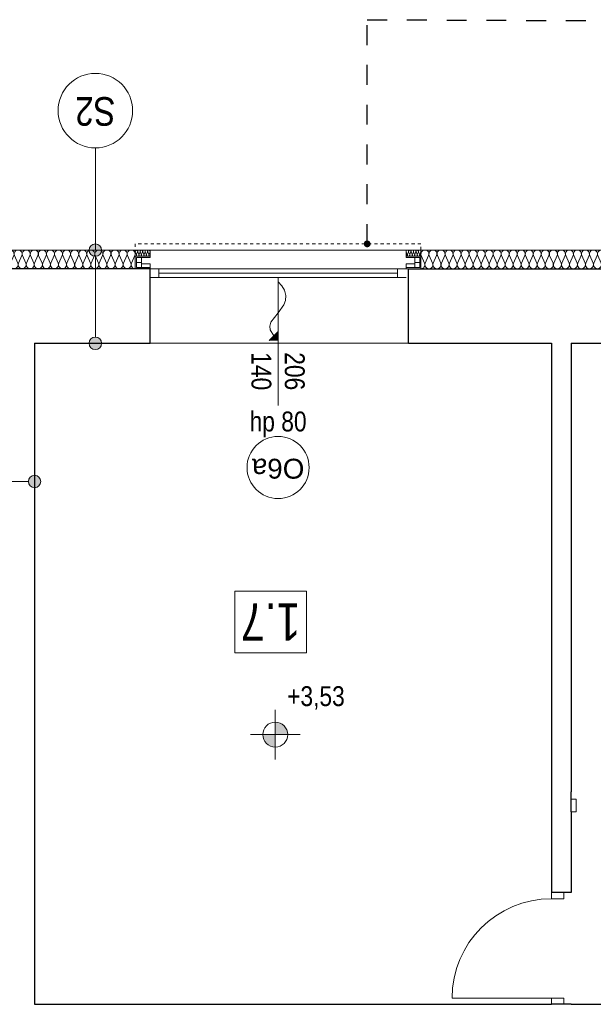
# Model space of a CAD drawing. Extents: x -543332 to -314699, y -9028 to 155584.
# Tile 187 of 256: x -488468 to -483851, y 87332 to 95256. Entities that reach past the tile are written whole.
import ezdxf

# ---------------------------------------------------------------- set-up
doc = ezdxf.new("R2010")
doc.units = 0
doc.header["$MEASUREMENT"] = 0
doc.linetypes.add('Hidden Line', pattern=[50, 25, -25])
doc.linetypes.add('Przerywana', pattern=[320, 160, -160])
doc.layers.get('0').update_dxf_attribs({"color": 8})
for name, color, linetype in [('A-Okna', 8, 'Continuous'), ('Arch ocieplenie', 8, 'Continuous'), ('Arch opisy', 8, 'Continuous'), ('INWENT RZĘDNE', 8, 'Continuous')]:
    doc.layers.add(name, color=color, linetype=linetype)
for name, color, linetype, lineweight in [('A-Okna_Nr_Pióra__9', 8, 'Continuous', 9), ('Arch ocieplenie_Nr_Pióra__44', 8, 'Continuous', 9), ('Arch opisy okien_Nr_Pióra__9', 8, 'Continuous', 9), ('Arch opisy_Nr_Pióra__1', 8, 'Continuous', 25), ('Arch opisy_Nr_Pióra__21', 8, 'Continuous', 9), ('Arch opisy_Nr_Pióra__9', 8, 'Continuous', 9), ('Arch wykończenie_Nr_Pióra__3', 8, 'Continuous', 18), ('Arch wyposarzenie_Nr_Pióra__10', 8, 'Continuous', 18), ('INWENT OPISY_Nr_Pióra__21', 8, 'Continuous', 9), ('INWENT RZĘDNE_Nr_Pióra__21', 8, 'Continuous', 9), ('INWENT. DRZWI_Nr_Pióra__5', 8, 'Continuous', 13), ('INWENT. OKNA_Nr_Pióra__21', 8, 'Continuous', 9), ('INWENT. OKNA_Nr_Pióra__5', 8, 'Continuous', 13), ('INWENT.ŚCIANY_Nr_Pióra__1', 8, 'Continuous', 25), ('INWENT.ŚCIANY_Nr_Pióra__21', 8, 'Continuous', 9)]:
    doc.layers.add(name, color=color, linetype=linetype, lineweight=lineweight)
doc.styles.add('GENERATED_STYLE_10', font='arial.ttf')
doc.styles.add('GENERATED_STYLE_3', font='ARIALN.TTF')
doc.styles.add('GENERATED_STYLE_4', font='ARIALN.TTF')
doc.styles.add('GENERATED_STYLE_7', font='ARIALN.TTF')
doc.dimstyles.new('GENERATED_STYLE__11', dxfattribs={"dimtxt": 0.18, "dimasz": 109.44, "dimexe": 0.18, "dimexo": 0.0625, "dimgap": 0.09, "dimtad": 0, "dimtih": 1, "dimtoh": 1, "dimdec": 4, "dimzin": 0, "dimdsep": 46, "dimcen": 0.09, "dimadec": 0, "dimazin": 0, "dimtfac": 1, "dimtdec": 4, "dimtmove": 0, "dimatfit": 3, "dimldrblk": 'ARROWHEAD_11', "dimfxl": 1, "dimtolj": 1, "dimtzin": 0, "dimarcsym": 0})

# ---------------------------------------------------------------- blocks, each defined once
blk = doc.blocks.new('Izolacja cieplna 14_223', base_point=(-485238.3, 79937.6))
at = {"layer": 'Arch ocieplenie_Nr_Pióra__44', "linetype": 'Continuous'}
for p, q in [((-485235.6, 80042.9), (-485208.7, 79982.3)), ((-485203.3, 79982.3), (-485176.5, 80042.9)), ((-485171, 80042.9), (-485144.2, 79982.3)), ((-485138.7, 79982.3), (-485111.9, 80042.9)), ((-485106.4, 80042.9), (-485079.6, 79982.3)), ((-485074.2, 79982.3), (-485047.3, 80042.9)), ((-485041.9, 80042.9), (-485015, 79982.3)), ((-485009.6, 79982.3), (-484982.7, 80042.9)), ((-484977.3, 80042.9), (-484950.4, 79982.3)), ((-484945, 79982.3), (-484918.1, 80042.9)), ((-484912.7, 80042.9), (-484885.8, 79982.3)), ((-484880.4, 79982.3), (-484853.5, 80042.9)), ((-484848.1, 80042.9), (-484821.2, 79982.3)), ((-484815.8, 79982.3), (-484789, 80042.9)), ((-484783.5, 80042.9), (-484756.7, 79982.3)), ((-484751.2, 79982.3), (-484724.4, 80042.9)), ((-484718.9, 80042.9), (-484692.1, 79982.3)), ((-484686.7, 79982.3), (-484659.8, 80042.9)), ((-484654.4, 80042.9), (-484627.5, 79982.3)), ((-484622.1, 79982.3), (-484595.2, 80042.9)), ((-484589.8, 80042.9), (-484562.9, 79982.3)), ((-484557.5, 79982.3), (-484530.6, 80042.9)), ((-484525.2, 80042.9), (-484498.3, 79982.3)), ((-484492.9, 79982.3), (-484466, 80042.9)), ((-484460.6, 80042.9), (-484433.7, 79982.3)), ((-484428.3, 79982.3), (-484401.5, 80042.9)), ((-484396, 80042.9), (-484369.2, 79982.3)), ((-484363.7, 79982.3), (-484336.9, 80042.9)), ((-484331.4, 80042.9), (-484304.6, 79982.3)), ((-484299.2, 79982.3), (-484272.3, 80042.9)), ((-484266.9, 80042.9), (-484240, 79982.3)), ((-484234.6, 79982.3), (-484207.7, 80042.9)), ((-484202.3, 80042.9), (-484175.4, 79982.3)), ((-484170, 79982.3), (-484143.1, 80042.9)), ((-484137.7, 80042.9), (-484110.8, 79982.3)), ((-484105.4, 79982.3), (-484078.5, 80042.9)), ((-484073.1, 80042.9), (-484046.2, 79982.3)), ((-484040.8, 79982.3), (-484014, 80042.9)), ((-484008.5, 80042.9), (-483981.7, 79982.3)), ((-483976.2, 79982.3), (-483949.4, 80042.9)), ((-483943.9, 80042.9), (-483917.1, 79982.3)), ((-483911.7, 79982.3), (-483884.8, 80042.9)), ((-483879.4, 80042.9), (-483852.5, 79982.3)), ((-483847.1, 79982.3), (-483820.2, 80042.9)), ((-483814.8, 80042.9), (-483787.9, 79982.3)), ((-483782.5, 79982.3), (-483755.6, 80042.9)), ((-483750.2, 80042.9), (-483723.3, 79982.3)), ((-483717.9, 79982.3), (-483691, 80042.9))]:
    blk.add_line(p, q, dxfattribs=at)
for centre, start_param, end_param in [((-485206, 80055.7), 5.870392, 9.837571), ((-485141.5, 80055.7), 5.870392, 9.837571), ((-485076.9, 80055.7), 5.870392, 9.837571), ((-485012.3, 80055.7), 5.870392, 9.837571), ((-484947.7, 80055.7), 5.870392, 9.837571), ((-484883.1, 80055.7), 5.870392, 9.837571), ((-484818.5, 80055.7), 5.870392, 9.837571), ((-484754, 80055.7), 5.870392, 9.837571), ((-484689.4, 80055.7), 5.870392, 9.837571), ((-484624.8, 80055.7), 5.870392, 9.837571), ((-484560.2, 80055.7), 5.870392, 9.837571), ((-484495.6, 80055.7), 5.870392, 9.837571), ((-484431, 80055.7), 5.870392, 9.837571), ((-484366.5, 80055.7), 5.870392, 9.837571), ((-484301.9, 80055.7), 5.870392, 9.837571), ((-484237.3, 80055.7), 5.870392, 9.837571), ((-484172.7, 80055.7), 5.870392, 9.837571), ((-484108.1, 80055.7), 5.870392, 9.837571), ((-484043.5, 80055.7), 5.870392, 9.837571), ((-483979, 80055.7), 5.870392, 9.837571), ((-483914.4, 80055.7), 5.870392, 9.837571), ((-483849.8, 80055.7), 5.870392, 9.837571), ((-483785.2, 80055.7), 5.870392, 9.837571), ((-483720.6, 80055.7), 5.870392, 9.837571), ((-485238.3, 79969.5), 4.712389, 6.695979), ((-485173.7, 79969.5), 2.7288, 6.695979), ((-485109.2, 79969.5), 2.7288, 6.695979), ((-485044.6, 79969.5), 2.7288, 6.695979), ((-484980, 79969.5), 2.7288, 6.695979), ((-484915.4, 79969.5), 2.7288, 6.695979), ((-484850.8, 79969.5), 2.7288, 6.695979), ((-484786.2, 79969.5), 2.7288, 6.695979), ((-484721.7, 79969.5), 2.7288, 6.695979), ((-484657.1, 79969.5), 2.7288, 6.695979), ((-484592.5, 79969.5), 2.7288, 6.695979), ((-484527.9, 79969.5), 2.7288, 6.695979), ((-484463.3, 79969.5), 2.7288, 6.695979), ((-484398.7, 79969.5), 2.7288, 6.695979), ((-484334.2, 79969.5), 2.7288, 6.695979), ((-484269.6, 79969.5), 2.7288, 6.695979), ((-484205, 79969.5), 2.7288, 6.695979), ((-484140.4, 79969.5), 2.7288, 6.695979), ((-484075.8, 79969.5), 2.7288, 6.695979), ((-484011.2, 79969.5), 2.7288, 6.695979), ((-483946.7, 79969.5), 2.7288, 6.695979), ((-483882.1, 79969.5), 2.7288, 6.695979), ((-483817.5, 79969.5), 2.7288, 6.695979), ((-483752.9, 79969.5), 2.7288, 6.695979), ((-483688.3, 79969.5), 2.7288, 4.712389)]:
    blk.add_ellipse(centre, major_axis=(32.3, 0), ratio=0.987924, start_param=start_param, end_param=end_param, dxfattribs=at)
blk = doc.blocks.new('Izolacja cieplna 14_224', base_point=(-489098.3, 79937.6))
at = {"layer": 'Arch ocieplenie_Nr_Pióra__44', "linetype": 'Continuous'}
for p, q in [((-489095.6, 80042.9), (-489068.6, 79982.3)), ((-489063.1, 79982.3), (-489036.1, 80042.9)), ((-489030.6, 80042.9), (-489003.6, 79982.3)), ((-488998.1, 79982.3), (-488971.1, 80042.9)), ((-488965.6, 80042.9), (-488938.6, 79982.3)), ((-488933.1, 79982.3), (-488906.1, 80042.9)), ((-488900.6, 80042.9), (-488873.6, 79982.3)), ((-488868.1, 79982.3), (-488841.1, 80042.9)), ((-488835.6, 80042.9), (-488808.6, 79982.3)), ((-488803.1, 79982.3), (-488776.1, 80042.9)), ((-488770.6, 80042.9), (-488743.6, 79982.3)), ((-488738.1, 79982.3), (-488711.1, 80042.9)), ((-488705.6, 80042.9), (-488678.6, 79982.3)), ((-488673.1, 79982.3), (-488646.1, 80042.9)), ((-488640.6, 80042.9), (-488613.6, 79982.3)), ((-488608.1, 79982.3), (-488581.1, 80042.9)), ((-488575.6, 80042.9), (-488548.6, 79982.3)), ((-488543.1, 79982.3), (-488516.1, 80042.9)), ((-488510.6, 80042.9), (-488483.6, 79982.3)), ((-488478.1, 79982.3), (-488451.1, 80042.9)), ((-488445.6, 80042.9), (-488418.6, 79982.3)), ((-488413.1, 79982.3), (-488386.1, 80042.9)), ((-488380.6, 80042.9), (-488353.6, 79982.3)), ((-488348.1, 79982.3), (-488321.1, 80042.9)), ((-488315.6, 80042.9), (-488288.6, 79982.3)), ((-488283.1, 79982.3), (-488256.1, 80042.9)), ((-488250.6, 80042.9), (-488223.6, 79982.3)), ((-488218.1, 79982.3), (-488191.1, 80042.9)), ((-488185.6, 80042.9), (-488158.6, 79982.3)), ((-488153.1, 79982.3), (-488126.1, 80042.9)), ((-488120.6, 80042.9), (-488093.6, 79982.3)), ((-488088.1, 79982.3), (-488061.1, 80042.9)), ((-488055.6, 80042.9), (-488028.6, 79982.3)), ((-488023.1, 79982.3), (-487996.1, 80042.9)), ((-487990.6, 80042.9), (-487963.6, 79982.3)), ((-487958.1, 79982.3), (-487931.1, 80042.9)), ((-487925.6, 80042.9), (-487898.6, 79982.3)), ((-487893.1, 79982.3), (-487866.1, 80042.9)), ((-487860.6, 80042.9), (-487833.6, 79982.3)), ((-487828.1, 79982.3), (-487801.1, 80042.9)), ((-487795.6, 80042.9), (-487768.6, 79982.3)), ((-487763.1, 79982.3), (-487736.1, 80042.9)), ((-487730.6, 80042.9), (-487703.6, 79982.3)), ((-487698.1, 79982.3), (-487671.1, 80042.9)), ((-487665.6, 80042.9), (-487638.6, 79982.3)), ((-487633.1, 79982.3), (-487606.1, 80042.9)), ((-487600.6, 80042.9), (-487573.6, 79982.3)), ((-487568.1, 79982.3), (-487541.1, 80042.9))]:
    blk.add_line(p, q, dxfattribs=at)
for centre, start_param, end_param in [((-489065.8, 80055.7), 5.870392, 9.837571), ((-489000.8, 80055.7), 5.870392, 9.837571), ((-488935.8, 80055.7), 5.870392, 9.837571), ((-488870.8, 80055.7), 5.870392, 9.837571), ((-488805.8, 80055.7), 5.870392, 9.837571), ((-488740.8, 80055.7), 5.870392, 9.837571), ((-488675.8, 80055.7), 5.870392, 9.837571), ((-488610.8, 80055.7), 5.870392, 9.837571), ((-488545.8, 80055.7), 5.870392, 9.837571), ((-488480.8, 80055.7), 5.870392, 9.837571), ((-488415.8, 80055.7), 5.870392, 9.837571), ((-488350.8, 80055.7), 5.870392, 9.837571), ((-488285.8, 80055.7), 5.870392, 9.837571), ((-488220.8, 80055.7), 5.870392, 9.837571), ((-488155.8, 80055.7), 5.870392, 9.837571), ((-488090.8, 80055.7), 5.870392, 9.837571), ((-488025.8, 80055.7), 5.870392, 9.837571), ((-487960.8, 80055.7), 5.870392, 9.837571), ((-487895.8, 80055.7), 5.870392, 9.837571), ((-487830.8, 80055.7), 5.870392, 9.837571), ((-487765.8, 80055.7), 5.870392, 9.837571), ((-487700.8, 80055.7), 5.870392, 9.837571), ((-487635.8, 80055.7), 5.870392, 9.837571), ((-487570.8, 80055.7), 5.870392, 9.837571), ((-489098.3, 79969.5), 4.712389, 6.695979), ((-489033.3, 79969.5), 2.7288, 6.695979), ((-488968.3, 79969.5), 2.7288, 6.695979), ((-488903.3, 79969.5), 2.7288, 6.695979), ((-488838.3, 79969.5), 2.7288, 6.695979), ((-488773.3, 79969.5), 2.7288, 6.695979), ((-488708.3, 79969.5), 2.7288, 6.695979), ((-488643.3, 79969.5), 2.7288, 6.695979), ((-488578.3, 79969.5), 2.7288, 6.695979), ((-488513.3, 79969.5), 2.7288, 6.695979), ((-488448.3, 79969.5), 2.7288, 6.695979), ((-488383.3, 79969.5), 2.7288, 6.695979), ((-488318.3, 79969.5), 2.7288, 6.695979), ((-488253.3, 79969.5), 2.7288, 6.695979), ((-488188.3, 79969.5), 2.7288, 6.695979), ((-488123.3, 79969.5), 2.7288, 6.695979), ((-488058.3, 79969.5), 2.7288, 6.695979), ((-487993.3, 79969.5), 2.7288, 6.695979), ((-487928.3, 79969.5), 2.7288, 6.695979), ((-487863.3, 79969.5), 2.7288, 6.695979), ((-487798.3, 79969.5), 2.7288, 6.695979), ((-487733.3, 79969.5), 2.7288, 6.695979), ((-487668.3, 79969.5), 2.7288, 6.695979), ((-487603.3, 79969.5), 2.7288, 6.695979), ((-487538.3, 79969.5), 2.7288, 4.712389)]:
    blk.add_ellipse(centre, major_axis=(32.5, 0), ratio=0.981591, start_param=start_param, end_param=end_param, dxfattribs=at)
blk = doc.blocks.new('Izolacja cieplna 14_226', base_point=(-487538.3, 80037.6))
at = {"layer": 'Arch ocieplenie_Nr_Pióra__44', "linetype": 'Continuous'}
for p, q in [((-487537.5, 80072.7), (-487529.2, 80052.5)), ((-487527.5, 80052.5), (-487519.2, 80072.7)), ((-487517.5, 80072.7), (-487509.2, 80052.5)), ((-487507.5, 80052.5), (-487499.2, 80072.7)), ((-487497.5, 80072.7), (-487489.2, 80052.5)), ((-487487.5, 80052.5), (-487479.2, 80072.7)), ((-487477.5, 80072.7), (-487469.2, 80052.5)), ((-487467.5, 80052.5), (-487459.2, 80072.7)), ((-487457.5, 80072.7), (-487449.2, 80052.5)), ((-487447.5, 80052.5), (-487439.2, 80072.7)), ((-487437.5, 80072.7), (-487429.2, 80052.5)), ((-487427.5, 80052.5), (-487419.2, 80072.7))]:
    blk.add_line(p, q, dxfattribs=at)
for centre, start_param, end_param in [((-487528.3, 80077), 4.299595, 8.266775), ((-487538.3, 80048.3), 3.141593, 5.125182), ((-487518.3, 80048.3), 1.158004, 5.125183), ((-487508.3, 80077), 4.299595, 8.266775), ((-487498.3, 80048.3), 1.158004, 5.125183), ((-487488.3, 80077), 4.299595, 8.266775), ((-487478.3, 80048.3), 1.158004, 5.125183), ((-487468.3, 80077), 4.299595, 8.266775), ((-487458.3, 80048.3), 1.158004, 5.125183), ((-487448.3, 80077), 4.299595, 8.266775), ((-487438.3, 80048.3), 1.158004, 5.125183), ((-487428.3, 80077), 4.299595, 8.266775), ((-487418.3, 80048.3), 1.158004, 3.141593)]:
    blk.add_ellipse(centre, major_axis=(0, 10.6), ratio=0.94039, start_param=start_param, end_param=end_param, dxfattribs=at)
blk = doc.blocks.new('Izolacja cieplna 14_227', base_point=(-485358.3, 80037.6))
at = {"layer": 'Arch ocieplenie_Nr_Pióra__44', "linetype": 'Continuous'}
for p, q in [((-485357.5, 80072.7), (-485349.2, 80052.5)), ((-485347.5, 80052.5), (-485339.2, 80072.7)), ((-485337.5, 80072.7), (-485329.2, 80052.5)), ((-485327.5, 80052.5), (-485319.2, 80072.7)), ((-485317.5, 80072.7), (-485309.2, 80052.5)), ((-485307.5, 80052.5), (-485299.2, 80072.7)), ((-485297.5, 80072.7), (-485289.2, 80052.5)), ((-485287.5, 80052.5), (-485279.2, 80072.7)), ((-485277.5, 80072.7), (-485269.2, 80052.5)), ((-485267.5, 80052.5), (-485259.2, 80072.7)), ((-485257.5, 80072.7), (-485249.2, 80052.5)), ((-485247.5, 80052.5), (-485239.2, 80072.7))]:
    blk.add_line(p, q, dxfattribs=at)
for centre, start_param, end_param in [((-485348.3, 80077), 4.299595, 8.266775), ((-485358.3, 80048.3), 3.141593, 5.125182), ((-485338.3, 80048.3), 1.158004, 5.125183), ((-485328.3, 80077), 4.299595, 8.266775), ((-485318.3, 80048.3), 1.158004, 5.125183), ((-485308.3, 80077), 4.299595, 8.266775), ((-485298.3, 80048.3), 1.158004, 5.125183), ((-485288.3, 80077), 4.299595, 8.266775), ((-485278.3, 80048.3), 1.158004, 5.125183), ((-485268.3, 80077), 4.299595, 8.266775), ((-485258.3, 80048.3), 1.158004, 5.125183), ((-485248.3, 80077), 4.299595, 8.266775), ((-485238.3, 80048.3), 1.158004, 3.141593)]:
    blk.add_ellipse(centre, major_axis=(0, 10.6), ratio=0.94039, start_param=start_param, end_param=end_param, dxfattribs=at)
blk = doc.blocks.new('Krzywa_15', base_point=(-486388.3, 79832.2))
at = {"layer": 'A-Okna_Nr_Pióra__9', "linetype": 'Continuous'}
blk.add_hatch(color=256, dxfattribs=at).paths.add_polyline_path([(-486388.3, 79361.6), (-486459, 79361.2), (-486388.7, 79432.3)], flags=0)
for p, q in [((-486459, 79361.2), (-486388.7, 79432.3)), ((-486388.3, 79361.6), (-486388.7, 79432.3)), ((-486388.3, 79361.6), (-486459, 79361.2))]:
    blk.add_line(p, q, dxfattribs=at)
at = {"layer": 'A-Okna_Nr_Pióra__9', "linetype": 'Continuous', "flags": 128}
blk.add_lwpolyline([(-486388.3, 79832.2), (-486359.2, 79801), (-486337.9, 79766), (-486325.7, 79721.3), (-486328.2, 79682.6), (-486341.2, 79646.1), (-486388.3, 79581.6), (-486447.9, 79508.3), (-486455, 79476.3), (-486451, 79446.4), (-486423.9, 79396.8)], dxfattribs=at)
blk = doc.blocks.new('Koty wysokościowe_46', base_point=(-486411, 76188))
at = {"layer": 'INWENT RZĘDNE_Nr_Pióra__21', "linetype": 'Continuous'}
for points in [[(-486411, 76188), (-486311, 76188), (-486318.6, 76226.3), (-486340.3, 76258.7), (-486372.8, 76280.4), (-486411, 76288)], [(-486411, 76188), (-486511, 76188), (-486503.4, 76149.7), (-486481.7, 76117.3), (-486449.3, 76095.6), (-486411, 76088)]]:
    blk.add_hatch(color=256, dxfattribs=at).paths.add_polyline_path(points, flags=0)
for p, q in [((-486411, 75988), (-486411, 76388)), ((-486611, 76188), (-486211, 76188))]:
    blk.add_line(p, q, dxfattribs=at)
blk.add_circle((-486411, 76188), 100, dxfattribs=at)
at = {"layer": 'INWENT RZĘDNE_Nr_Pióra__21', "insert": (-486315.7, 76388), "char_height": 160, "attachment_point": 7, "style": 'GENERATED_STYLE_3'}
blk.add_mtext('{+3,53}', dxfattribs=at)
blk = doc.blocks.new('ARROWHEAD_11')
at = {"color": 0, "linetype": 'Continuous', "lineweight": 0}
blk.add_line((0, 0), (-1, 0), dxfattribs=at)
at = {"color": 0, "linetype": 'Continuous', "lineweight": 0, "const_width": 0.25, "flags": 128}
blk.add_lwpolyline([(-0.125, 0, 1), (0.125, 0, 1)], format="xyb", close=True, dxfattribs=at)
blk = doc.blocks.new('Linia_145', base_point=(-487859, 79337.6))
at = {"layer": 'Arch opisy_Nr_Pióra__21', "linetype": 'Continuous'}
for points in [[(-487809, 80087.6), (-487812.8, 80106.8), (-487823.6, 80123), (-487839.8, 80133.8), (-487859, 80137.6), (-487878.1, 80133.8), (-487894.3, 80123), (-487905.2, 80106.8), (-487909, 80087.6), (-487905.2, 80068.5), (-487894.3, 80052.3), (-487878.1, 80041.4), (-487859, 80037.6), (-487839.8, 80041.4), (-487823.6, 80052.3), (-487812.8, 80068.5)], [(-487809, 79337.6), (-487812.8, 79356.8), (-487823.6, 79373), (-487839.8, 79383.8), (-487859, 79387.6), (-487878.1, 79383.8), (-487894.3, 79373), (-487905.2, 79356.8), (-487909, 79337.6), (-487905.2, 79318.5), (-487894.3, 79302.3), (-487878.1, 79291.4), (-487859, 79287.6), (-487839.8, 79291.4), (-487823.6, 79302.3), (-487812.8, 79318.5)]]:
    blk.add_hatch(color=256, dxfattribs=at).paths.add_polyline_path(points, flags=0)
blk.add_line((-487859, 79387.6), (-487859, 80037.6), dxfattribs=at)
for centre in [(-487859, 80087.6), (-487859, 79337.6)]:
    blk.add_circle(centre, 50, dxfattribs=at)
blk = doc.blocks.new('Linia_146', base_point=(-487859, 80087.6))
at = {"layer": 'Arch opisy_Nr_Pióra__21', "linetype": 'Continuous'}
blk.add_line((-487859, 80087.6), (-487859, 80910.2), dxfattribs=at)
blk.add_circle((-487859, 81210.2), 300, dxfattribs=at)
blk = doc.blocks.new('Linia_152', base_point=(-488348.3, 78225.3))
at = {"layer": 'Arch opisy_Nr_Pióra__21', "linetype": 'Continuous'}
for points in [[(-489048.3, 78225.3), (-489052.1, 78244.5), (-489063, 78260.7), (-489079.2, 78271.5), (-489098.3, 78275.3), (-489117.5, 78271.5), (-489133.7, 78260.7), (-489144.5, 78244.5), (-489148.3, 78225.3), (-489144.5, 78206.2), (-489133.7, 78190), (-489117.5, 78179.1), (-489098.3, 78175.3), (-489079.2, 78179.1), (-489063, 78190), (-489052.1, 78206.2)], [(-488298.3, 78225.3), (-488302.1, 78244.5), (-488313, 78260.7), (-488329.2, 78271.5), (-488348.3, 78275.3), (-488367.5, 78271.5), (-488383.7, 78260.7), (-488394.5, 78244.5), (-488398.3, 78225.3), (-488394.5, 78206.2), (-488383.7, 78190), (-488367.5, 78179.1), (-488348.3, 78175.3), (-488329.2, 78179.1), (-488313, 78190), (-488302.1, 78206.2)]]:
    blk.add_hatch(color=256, dxfattribs=at).paths.add_polyline_path(points, flags=0)
blk.add_line((-488398.3, 78225.3), (-489048.3, 78225.3), dxfattribs=at)
for centre in [(-489098.3, 78225.3), (-488348.3, 78225.3)]:
    blk.add_circle(centre, 50, dxfattribs=at)

msp = doc.modelspace()

# ---------------------------------------------------------------- linework, layer by layer
at = {"layer": 'Arch opisy_Nr_Pióra__9', "linetype": 'Continuous'}
msp.add_circle((-486388.3, 91652), 250, dxfattribs=at)
at = {"layer": 'Arch wykończenie_Nr_Pióra__3', "linetype": 'Continuous'}
for p, q in [((-487418.3, 93402), (-489098.3, 93402)), ((-487418.3, 93352), (-487418.3, 93402)), ((-485358.3, 93402), (-483568.3, 93402)), ((-485358.3, 93352), (-485358.3, 93402))]:
    msp.add_line(p, q, dxfattribs=at)
at = {"layer": 'Arch wyposarzenie_Nr_Pióra__10', "linetype": 'Hidden Line'}
for p, q in [((-485238.3, 93452), (-487538.3, 93452)), ((-487538.3, 93452), (-487538.3, 93252)), ((-485238.3, 93252), (-485238.3, 93452))]:
    msp.add_line(p, q, dxfattribs=at)
at = {"layer": 'Arch wyposarzenie_Nr_Pióra__10', "linetype": 'Continuous'}
for p, q in [((-487538.3, 93252), (-487538.3, 93352)), ((-487538.3, 93352), (-487418.3, 93352)), ((-487418.3, 93352), (-487418.3, 93342)), ((-485238.3, 93352), (-485358.3, 93352)), ((-485358.3, 93352), (-485358.3, 93342)), ((-485238.3, 93252), (-485238.3, 93352)), ((-487528.3, 93342), (-487418.3, 93342)), ((-487528.3, 93262), (-487528.3, 93342)), ((-487488.3, 93302), (-487528.3, 93302)), ((-487488.3, 93262), (-487488.3, 93342)), ((-487418.1, 93292), (-487488.3, 93292)), ((-487418.1, 93262), (-487418.1, 93292)), ((-485358.6, 93262), (-485358.6, 93292)), ((-485358.6, 93292), (-485288.3, 93292)), ((-485248.3, 93342), (-485358.3, 93342)), ((-485288.3, 93262), (-485288.3, 93342)), ((-485288.3, 93302), (-485248.3, 93302)), ((-485248.3, 93262), (-485248.3, 93342)), ((-487418.3, 93252), (-487538.3, 93252)), ((-487418.3, 93262), (-487528.3, 93262)), ((-487418.3, 93262), (-487418.3, 93252)), ((-485358.3, 93262), (-485248.3, 93262)), ((-485358.3, 93262), (-485358.3, 93252)), ((-485358.3, 93252), (-485238.3, 93252))]:
    msp.add_line(p, q, dxfattribs=at)
at = {"layer": 'INWENT. DRZWI_Nr_Pióra__5', "linetype": 'Continuous'}
for p, q in [((-484028.3, 88982), (-483988.3, 88982)), ((-483988.3, 88982), (-483988.3, 88882)), ((-483988.3, 88882), (-484028.3, 88882)), ((-484188.3, 88232), (-484188.3, 88182)), ((-484088.3, 88182), (-484088.3, 88232)), ((-484188.3, 88182), (-484088.3, 88182)), ((-484188.3, 87382), (-484988.3, 87382)), ((-484188.3, 87382), (-484088.3, 87382)), ((-484188.3, 87332), (-484188.3, 87382)), ((-484088.3, 87382), (-484088.3, 87332))]:
    msp.add_line(p, q, dxfattribs=at)
msp.add_arc((-484188.3, 87382), 800, 90, 180, dxfattribs=at)
at = {"layer": 'INWENT. OKNA_Nr_Pióra__5', "linetype": 'Continuous'}
for p, q in [((-487418.3, 93252), (-485358.3, 93252)), ((-487348.3, 93252), (-487348.3, 93182)), ((-485428.3, 93217), (-487348.3, 93217)), ((-485428.3, 93252), (-485428.3, 93182)), ((-487418.3, 93182), (-485358.3, 93182)), ((-486388.3, 93182), (-486388.3, 92152))]:
    msp.add_line(p, q, dxfattribs=at)
at = {"layer": 'INWENT.ŚCIANY_Nr_Pióra__1', "linetype": 'Continuous'}
for p, q in [((-487418.3, 93252), (-488948.3, 93252)), ((-487418.3, 92982), (-487418.3, 93252)), ((-485338.3, 92982), (-485338.3, 93252)), ((-485338.3, 93252), (-483578.3, 93252)), ((-487418.3, 92652), (-487418.3, 92982)), ((-485338.3, 92652), (-485338.3, 92982)), ((-488348.3, 92652), (-487418.3, 92652)), ((-488348.3, 92652), (-488348.3, 87332)), ((-485338.3, 92652), (-484188.3, 92652)), ((-484188.3, 92652), (-484188.3, 88232)), ((-484028.3, 92652), (-484028.3, 89042)), ((-484028.3, 92652), (-483568.3, 92652)), ((-484028.3, 88882), (-484028.3, 89042)), ((-484028.3, 88882), (-484028.3, 88232)), ((-484028.3, 88232), (-484188.3, 88232)), ((-488348.3, 87332), (-484188.3, 87332)), ((-484028.3, 87332), (-484188.3, 87332)), ((-484028.3, 87332), (-477428.3, 87332))]:
    msp.add_line(p, q, dxfattribs=at)
at = {"layer": 'INWENT.ŚCIANY_Nr_Pióra__21', "linetype": 'Continuous'}
for p, q in [((-487418.3, 93402), (-485358.3, 93402)), ((-487418.3, 92652), (-485338.3, 92652))]:
    msp.add_line(p, q, dxfattribs=at)

# ---------------------------------------------------------------- block references
at = {"layer": 'A-Okna', "color": 135, "linetype": 'Continuous', "lineweight": 9, "true_color": 0x3dad99}
msp.add_blockref('Krzywa_15', (-486388.3, 93146.6), dxfattribs=at)
at = {"layer": 'Arch ocieplenie', "color": 104, "linetype": 'Continuous', "lineweight": 13, "true_color": 0x029e21}
for name, p in [('Izolacja cieplna 14_224', (-489098.3, 93252)), ('Izolacja cieplna 14_226', (-487538.3, 93352)), ('Izolacja cieplna 14_227', (-485358.3, 93352)), ('Izolacja cieplna 14_223', (-485238.3, 93252))]:
    msp.add_blockref(name, p, dxfattribs=at)
at = {"layer": 'Arch opisy', "linetype": 'Continuous'}
for name, p in [('Linia_146', (-487859, 93402)), ('Linia_145', (-487859, 92652)), ('Linia_152', (-488348.3, 91539.7))]:
    msp.add_blockref(name, p, dxfattribs=at)
at = {"layer": 'INWENT RZĘDNE'}
msp.add_blockref('Koty wysokościowe_46', (-486411, 89502.4), dxfattribs=at)

# ---------------------------------------------------------------- texts
at = {"layer": 'Arch opisy okien_Nr_Pióra__9', "linetype": 'Continuous', "insert": (-486388.3, 91562.8), "char_height": 160, "attachment_point": 2, "rotation": 180, "style": 'GENERATED_STYLE_10'}
msp.add_mtext('{O6a}', dxfattribs=at)
at = {"layer": 'Arch opisy_Nr_Pióra__1', "linetype": 'Continuous', "insert": (-487859, 94403.2), "char_height": 230, "attachment_point": 2, "rotation": 180, "style": 'GENERATED_STYLE_7'}
msp.add_mtext('{S2}', dxfattribs=at)
at = {"layer": 'INWENT. OKNA_Nr_Pióra__21', "linetype": 'Continuous', "insert": (-486174.2, 92427), "char_height": 160, "width": 709.227, "attachment_point": 2, "rotation": 270, "line_spacing_factor": 1.007581, "style": 'GENERATED_STYLE_7'}
msp.add_mtext('{206\\P140}', dxfattribs=at)
at = {"layer": 'INWENT. OKNA_Nr_Pióra__21', "linetype": 'Continuous', "insert": (-486388.3, 92102.6), "char_height": 160, "attachment_point": 2, "style": 'GENERATED_STYLE_7'}
msp.add_mtext('{hp 80}', dxfattribs=at)

# ---------------------------------------------------------------- leaders
at = {"layer": 'Arch opisy_Nr_Pióra__21', "linetype": 'Przerywana'}
msp.add_leader([(-485671.1, 93452), (-485671.1, 95256.4), (-479592.8, 95230.7)], dimstyle='GENERATED_STYLE__11', dxfattribs=at)

# ---------------------------------------------------------------- wipeouts: each hides what was drawn before it
at = {"linetype": 'Continuous', "ltscale": 1970078.564540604}
msp.add_wipeout([(-486160.3, 90161.8), (-486736.3, 90161.8), (-486736.3, 90655.9), (-486160.3, 90655.9)], dxfattribs=at).dxf.layer = 'INWENT OPISY_Nr_Pióra__21'

# ---------------------------------------------------------------- next in the draw order: linework, layer by layer
at = {"layer": 'INWENT OPISY_Nr_Pióra__21', "linetype": 'Continuous', "flags": 128}
msp.add_lwpolyline([(-486160.3, 90161.8), (-486736.3, 90161.8), (-486736.3, 90655.9), (-486160.3, 90655.9)], close=True, dxfattribs=at)

# ---------------------------------------------------------------- next in the draw order: texts
at = {"layer": 'INWENT OPISY_Nr_Pióra__21', "linetype": 'Continuous', "insert": (-486448.3, 90558.9), "char_height": 300, "attachment_point": 8, "rotation": 180, "style": 'GENERATED_STYLE_4'}
msp.add_mtext('{1.7 }', dxfattribs=at)

doc.saveas('drawing.dxf')
